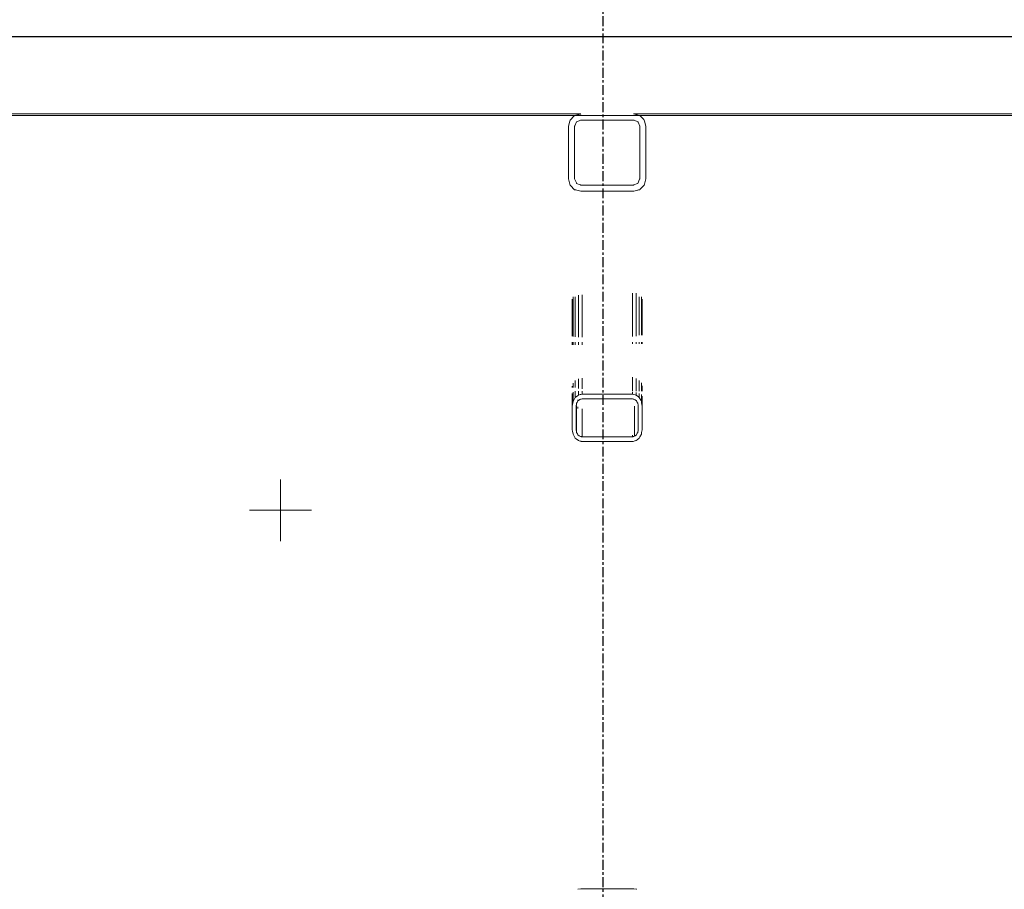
# Model space of a CAD drawing. Header units: millimetres. Extents: x 101535 to 192135, y -3968 to 17259.
# Tile 74 of 92: x 169380 to 170651, y 12899 to 14022. Entities that reach past the tile are written whole.
import ezdxf

# ---------------------------------------------------------------- set-up
doc = ezdxf.new("R2010")
doc.units = ezdxf.units.MM
for name, pattern in [('IMPORT-Kropki i Kreski _3_', [144, 72, -36, 0, -36]), ('IMPORT-Kropki i Kreski _4_', [1828.8, 914.4, -457.2, 0, -457.2]), ('IMPORT-Przerywana długa _2_', [200, 100, -100]), ('IMPORT-Przerywana podwójnie _2_', [218.722215, 105.83333, -42.333331, 28.222222, -42.333331]), ('Linia siatki', [22.225, 12.7, -3.175, 3.175, -3.175])]:
    doc.linetypes.add(name, pattern=pattern)
for name, color, linetype, lineweight in [('299-A Wymiary Opisy', 7, 'Continuous', 9), ('2_stropy_ISTN', 7, 'Continuous', 9), ('2_stropy_K_IR', 7, 'Continuous', 9), ('2_ściany wewnętrzne_ISTN', 7, 'Continuous', 9), ('2_ściany zewnętrzne_ISTN', 7, 'Continuous', 9), ('310-W Oświetlenie', 7, 'Continuous', 9), ('3_lądowisko_el 3D_K_IR', 7, 'Continuous', 9), ('3_oświetlenie_K_IR', 7, 'Continuous', 9), ('450-K Stropy', 7, 'Continuous', 9), ('4_osie_ISTN', 7, 'Continuous', 9), ('A-FLOR-LEVL', 7, 'Continuous', 30), ('A-GENM', 7, 'Continuous', 18), ('CONCRETE_SLAB_IFC', 7, 'Continuous', 9), ('P-PIPE-CNTR', 7, 'Continuous', 18), ('S-GRID', 7, 'Continuous', 30)]:
    doc.layers.add(name, color=color, linetype=linetype, lineweight=lineweight)
for name, color, linetype, lineweight, true_color in [('3_lądowisko_K_IR', 7, 'Continuous', 9, 0x999999), ('Rzut płyty lądowiska_dwg', 7, 'Continuous', 9, 0x767676), ('rzut płyty_dwg', 7, 'Continuous', 9, 0x767676)]:
    doc.layers.add(name, color=color, linetype=linetype, lineweight=lineweight, true_color=true_color)

# ---------------------------------------------------------------- blocks, each defined once
blk = doc.blocks.new('Bezpośredni kształt - IR 026-25_3D1_2025_09_11-304393-Przekrój 4')
at = {"layer": 'A-GENM', "lineweight": 9}
for p, q in [((102065.5, 13900), (103122.3, 13900)), ((103122.3, 13900), (102065.5, 13900)), ((103333.4, 13900), (103122.3, 13900)), ((103333.4, 13900), (103122.3, 13900)), ((103321.8, 13890.6), (103320, 13884)), ((103320, 13884), (103321.8, 13890.6)), ((103321.8, 13890.7), (103322.2, 13892)), ((103321.8, 13890.7), (103322.2, 13892)), ((103321.8, 13890.6), (103321.8, 13890.7)), ((103321.8, 13890.7), (103321.8, 13890.7)), ((103321.8, 13890.6), (103321.8, 13890.7)), ((103321.8, 13890.7), (103321.8, 13890.7)), ((103321.8, 13890.6), (103321.8, 13890.6)), ((103321.8, 13890.6), (103321.8, 13890.6)), ((103327.6, 13897.4), (103322.2, 13892)), ((103322.2, 13892), (103327.6, 13897.4)), ((103327.6, 13897.4), (103328, 13897.9)), ((103327.6, 13897.4), (103328, 13897.9)), ((103335, 13899.7), (103328, 13897.9)), ((103328, 13897.9), (103335, 13899.7)), ((103328.2, 13884.5), (103330.4, 13889.7)), ((103330.4, 13889.7), (103328.2, 13884.5)), ((103330.8, 13889.8), (103330.4, 13889.7)), ((103330.8, 13889.8), (103330.4, 13889.7)), ((103330.9, 13889.9), (103330.8, 13889.8)), ((103330.9, 13889.9), (103330.8, 13889.8)), ((103330.9, 13889.9), (103335.7, 13891.8)), ((103335.7, 13891.8), (103330.9, 13889.9)), ((103336, 13900), (103333.4, 13900)), ((103333.4, 13900), (103333.4, 13900)), ((103336, 13900), (103333.4, 13900)), ((103333.4, 13900), (103333.4, 13900)), ((103335.4, 13899.8), (103335, 13899.7)), ((103335, 13899.7), (103335.4, 13899.8)), ((103335.4, 13899.8), (103336, 13900)), ((103335.4, 13899.8), (103336, 13900)), ((103335.7, 13891.8), (103336, 13892)), ((103336, 13892), (103335.7, 13891.8)), ((103336, 13900), (103336, 13900)), ((103336, 13900), (103336, 13900)), ((103349.7, 13892), (103336, 13892)), ((103349.7, 13892), (103336, 13892)), ((103355.6, 13892), (103349.7, 13892)), ((103355.6, 13892), (103349.7, 13892)), ((103358.5, 13892), (103355.6, 13892)), ((103358.5, 13892), (103355.6, 13892)), ((103358.5, 13892), (103367.3, 13892)), ((103367.3, 13892), (103358.5, 13892)), ((103368.5, 13892), (103367.3, 13892)), ((103368.5, 13892), (103367.3, 13892)), ((103368.5, 13892), (103377.3, 13892)), ((103377.3, 13892), (103368.5, 13892)), ((103377.8, 13892), (103377.3, 13892)), ((103377.8, 13892), (103377.3, 13892)), ((103377.8, 13892), (103380.6, 13892)), ((103380.6, 13892), (103377.8, 13892)), ((103380.6, 13892), (103380.9, 13892)), ((103380.9, 13892), (103380.6, 13892)), ((103380.9, 13892), (103386.8, 13892)), ((103386.8, 13892), (103380.9, 13892)), ((103386.8, 13892), (103387.6, 13892)), ((103387.6, 13892), (103386.8, 13892)), ((103387.6, 13892), (103401.2, 13892)), ((103401.2, 13892), (103387.6, 13892)), ((103401.2, 13892), (103402, 13892)), ((103402, 13892), (103401.2, 13892)), ((103402.3, 13892), (103402, 13892)), ((103402.3, 13892), (103402, 13892)), ((103402.8, 13892), (103402.3, 13892)), ((103402.8, 13892), (103402.3, 13892)), ((103404, 13892), (103402.8, 13892)), ((103404, 13892), (103402.8, 13892)), ((103404.4, 13899.9), (103404, 13900)), ((103406.7, 13900), (103404, 13900)), ((103406.7, 13900), (103404, 13900)), ((103404, 13900), (103404.4, 13899.9)), ((103404.1, 13892), (103404, 13892)), ((103404.1, 13892), (103404, 13892)), ((103404.5, 13891.8), (103404.1, 13892)), ((103404.5, 13891.8), (103404.1, 13892)), ((103411.4, 13898), (103404.4, 13899.9)), ((103404.4, 13899.9), (103411.4, 13898)), ((103404.5, 13891.8), (103404.9, 13891.7)), ((103404.9, 13891.7), (103404.5, 13891.8)), ((103404.9, 13891.7), (103409.7, 13889.7)), ((103409.7, 13889.7), (103404.9, 13891.7)), ((103617.8, 13900), (103406.7, 13900)), ((103617.8, 13900), (103406.7, 13900)), ((103409.9, 13889.2), (103409.7, 13889.7)), ((103409.9, 13889.2), (103409.7, 13889.7)), ((103409.9, 13889.2), (103412, 13884)), ((103412, 13884), (103409.9, 13889.2)), ((103411.4, 13898), (103411.4, 13898)), ((103411.4, 13898), (103412, 13897.9)), ((103411.4, 13898), (103411.4, 13898)), ((103411.4, 13898), (103412, 13897.9)), ((103417.4, 13892.5), (103412, 13897.9)), ((103412, 13897.9), (103417.4, 13892.5)), ((103417.4, 13892.5), (103417.9, 13892)), ((103417.4, 13892.5), (103417.9, 13892)), ((103418.3, 13890.7), (103417.9, 13892)), ((103417.9, 13892), (103418.3, 13890.7)), ((103418.3, 13890.6), (103418.3, 13890.7)), ((103418.3, 13890.7), (103418.3, 13890.7)), ((103418.3, 13890.7), (103418.3, 13890.7)), ((103418.3, 13890.7), (103418.3, 13890.6)), ((103420, 13884), (103418.3, 13890.6)), ((103418.3, 13890.6), (103418.3, 13890.6)), ((103418.3, 13890.6), (103418.3, 13890.6)), ((103418.3, 13890.6), (103420, 13884)), ((103617.8, 13900), (104674.5, 13900)), ((104674.5, 13900), (103617.8, 13900)), ((103320, 13872.4), (103320, 13884)), ((103320, 13872.4), (103320, 13884)), ((103328.2, 13884.5), (103328, 13884)), ((103328.2, 13884.5), (103328, 13884)), ((103328, 13821.7), (103328, 13884)), ((103328, 13884), (103328, 13821.7)), ((103412, 13878.3), (103412, 13884)), ((103412, 13878.3), (103412, 13884)), ((103412, 13878.3), (103412, 13816)), ((103412, 13816), (103412, 13878.3)), ((103420, 13827.6), (103420, 13884)), ((103420, 13884), (103420, 13827.6)), ((103320, 13872.4), (103320, 13816)), ((103320, 13816), (103320, 13872.4)), ((103420, 13827.6), (103420, 13816)), ((103420, 13827.6), (103420, 13816)), ((103320, 13816), (103321.8, 13809.4)), ((103321.8, 13809.4), (103320, 13816)), ((103328, 13821.7), (103328, 13816)), ((103328, 13821.7), (103328, 13816)), ((103330.2, 13810.8), (103328, 13816)), ((103328, 13816), (103330.2, 13810.8)), ((103411.8, 13815.5), (103409.7, 13810.3)), ((103409.7, 13810.3), (103411.8, 13815.5)), ((103411.8, 13815.5), (103412, 13816)), ((103411.8, 13815.5), (103412, 13816)), ((103418.3, 13809.4), (103420, 13816)), ((103420, 13816), (103418.3, 13809.4)), ((103321.8, 13809.4), (103322.2, 13808)), ((103322.2, 13808), (103321.8, 13809.4)), ((103322.7, 13807.5), (103322.2, 13808)), ((103322.7, 13807.5), (103322.2, 13808)), ((103322.7, 13807.5), (103328, 13802.1)), ((103328, 13802.1), (103322.7, 13807.5)), ((103329.3, 13801.8), (103328, 13802.1)), ((103329.3, 13801.8), (103328, 13802.1)), ((103329.3, 13801.8), (103329.3, 13801.8)), ((103329.3, 13801.8), (103329.4, 13801.8)), ((103329.4, 13801.8), (103329.3, 13801.8)), ((103329.3, 13801.8), (103329.3, 13801.8)), ((103329.4, 13801.8), (103329.4, 13801.8)), ((103329.4, 13801.8), (103329.4, 13801.8)), ((103329.4, 13801.8), (103329.4, 13801.8)), ((103329.4, 13801.8), (103329.4, 13801.8)), ((103329.4, 13801.8), (103329.4, 13801.8)), ((103329.4, 13801.8), (103329.4, 13801.8)), ((103329.4, 13801.8), (103329.4, 13801.8)), ((103329.4, 13801.8), (103330.7, 13801.4)), ((103330.7, 13801.4), (103329.4, 13801.8)), ((103329.4, 13801.8), (103329.4, 13801.8)), ((103329.4, 13801.8), (103329.4, 13801.8)), ((103329.4, 13801.8), (103329.4, 13801.8)), ((103329.4, 13801.8), (103329.4, 13801.8)), ((103329.4, 13801.8), (103329.4, 13801.8)), ((103329.4, 13801.8), (103329.4, 13801.8)), ((103329.4, 13801.8), (103329.4, 13801.8)), ((103330.2, 13810.8), (103330.4, 13810.3)), ((103330.2, 13810.8), (103330.4, 13810.3)), ((103335.2, 13808.3), (103330.4, 13810.3)), ((103330.4, 13810.3), (103335.2, 13808.3)), ((103330.7, 13801.4), (103330.7, 13801.4)), ((103330.7, 13801.4), (103330.9, 13801.4)), ((103330.9, 13801.4), (103330.7, 13801.4)), ((103330.7, 13801.4), (103330.7, 13801.4)), ((103330.9, 13801.4), (103335.8, 13800.1)), ((103330.9, 13801.4), (103330.9, 13801.4)), ((103335.8, 13800.1), (103330.9, 13801.4)), ((103330.9, 13801.4), (103330.9, 13801.4)), ((103335.6, 13808.2), (103335.2, 13808.3)), ((103335.2, 13808.3), (103335.6, 13808.2)), ((103335.6, 13808.2), (103336, 13808)), ((103335.6, 13808.2), (103336, 13808)), ((103335.8, 13800.1), (103336, 13800)), ((103336, 13800), (103335.8, 13800.1)), ((103336, 13808), (103336, 13808)), ((103349.7, 13808), (103336, 13808)), ((103336, 13808), (103336, 13808)), ((103336, 13808), (103349.7, 13808)), ((103356.1, 13800), (103336, 13800)), ((103356.1, 13800), (103336, 13800)), ((103355.6, 13808), (103349.7, 13808)), ((103349.7, 13808), (103355.6, 13808)), ((103358.5, 13808), (103355.6, 13808)), ((103355.6, 13808), (103358.5, 13808)), ((103356.1, 13800), (103357.1, 13800)), ((103357.1, 13800), (103356.1, 13800)), ((103357.1, 13800), (103403, 13800)), ((103403, 13800), (103357.1, 13800)), ((103367.3, 13808), (103358.5, 13808)), ((103358.5, 13808), (103367.3, 13808)), ((103376, 13808), (103367.3, 13808)), ((103367.3, 13808), (103376, 13808)), ((103378.9, 13808), (103376, 13808)), ((103376, 13808), (103378.9, 13808)), ((103384.8, 13808), (103378.9, 13808)), ((103378.9, 13808), (103384.8, 13808)), ((103398.4, 13808), (103384.8, 13808)), ((103384.8, 13808), (103398.4, 13808)), ((103398.4, 13808), (103399.6, 13808)), ((103398.4, 13808), (103399.6, 13808)), ((103400.2, 13808), (103399.6, 13808)), ((103399.6, 13808), (103400.2, 13808)), ((103400.4, 13808), (103400.2, 13808)), ((103400.2, 13808), (103400.4, 13808)), ((103401.2, 13808), (103400.4, 13808)), ((103400.4, 13808), (103401.2, 13808)), ((103402, 13808), (103401.2, 13808)), ((103401.2, 13808), (103402, 13808)), ((103402.3, 13808), (103402, 13808)), ((103402, 13808), (103402.3, 13808)), ((103402.8, 13808), (103402.3, 13808)), ((103402.3, 13808), (103402.8, 13808)), ((103402.8, 13808), (103404, 13808)), ((103402.8, 13808), (103404, 13808)), ((103403, 13800), (103404, 13800)), ((103404, 13800), (103403, 13800)), ((103404.4, 13808.2), (103404, 13808)), ((103404, 13808), (103404.4, 13808.2)), ((103404.3, 13800.1), (103404, 13800)), ((103404.3, 13800.1), (103404, 13800)), ((103404.3, 13800.1), (103409.2, 13801.4)), ((103409.2, 13801.4), (103404.3, 13800.1)), ((103409.2, 13810.1), (103404.4, 13808.2)), ((103404.4, 13808.2), (103409.2, 13810.1)), ((103409.2, 13810.1), (103409.3, 13810.2)), ((103409.2, 13810.1), (103409.3, 13810.2)), ((103409.2, 13801.4), (103409.2, 13801.4)), ((103409.2, 13801.4), (103409.4, 13801.4)), ((103409.4, 13801.4), (103409.2, 13801.4)), ((103409.2, 13801.4), (103409.2, 13801.4)), ((103409.3, 13810.2), (103409.7, 13810.3)), ((103409.3, 13810.2), (103409.7, 13810.3)), ((103409.4, 13801.4), (103410.6, 13801.8)), ((103410.6, 13801.8), (103409.4, 13801.4)), ((103409.4, 13801.4), (103409.4, 13801.4)), ((103409.4, 13801.4), (103409.4, 13801.4)), ((103410.6, 13801.8), (103410.7, 13801.8)), ((103410.7, 13801.8), (103410.6, 13801.8)), ((103410.7, 13801.8), (103410.7, 13801.8)), ((103410.7, 13801.8), (103410.7, 13801.8)), ((103410.7, 13801.8), (103410.7, 13801.8)), ((103410.7, 13801.8), (103410.7, 13801.8)), ((103410.7, 13801.8), (103410.7, 13801.8)), ((103410.7, 13801.8), (103410.7, 13801.8)), ((103410.7, 13801.8), (103410.8, 13801.8)), ((103410.8, 13801.8), (103410.7, 13801.8)), ((103410.7, 13801.8), (103410.7, 13801.8)), ((103410.7, 13801.8), (103410.7, 13801.8)), ((103410.7, 13801.8), (103410.7, 13801.8)), ((103410.7, 13801.8), (103410.7, 13801.8)), ((103410.7, 13801.8), (103410.7, 13801.8)), ((103410.7, 13801.8), (103410.7, 13801.8)), ((103410.8, 13801.8), (103412, 13802.1)), ((103412, 13802.1), (103410.8, 13801.8)), ((103410.8, 13801.8), (103410.8, 13801.8)), ((103410.8, 13801.8), (103410.8, 13801.8)), ((103412.5, 13802.6), (103412, 13802.1)), ((103412.5, 13802.6), (103412, 13802.1)), ((103412.5, 13802.6), (103417.9, 13808)), ((103417.9, 13808), (103412.5, 13802.6)), ((103418.3, 13809.3), (103417.9, 13808)), ((103418.3, 13809.3), (103417.9, 13808)), ((103418.3, 13809.4), (103418.3, 13809.4)), ((103418.3, 13809.4), (103418.3, 13809.3)), ((103418.3, 13809.4), (103418.3, 13809.4)), ((103418.3, 13809.4), (103418.3, 13809.3)), ((103418.3, 13809.3), (103418.3, 13809.3)), ((103418.3, 13809.3), (103418.3, 13809.3)), ((103325, 13660.9), (103325, 13613)), ((103325, 13660.9), (103325, 13613)), ((103326, 13664), (103326, 13662.1)), ((103326, 13662.1), (103326, 13664)), ((103326, 13661.7), (103326, 13612.5)), ((103326, 13612.5), (103326, 13661.7)), ((103328.7, 13664), (103328.7, 13662.1)), ((103328.7, 13662.1), (103328.7, 13664)), ((103328.7, 13661.8), (103328.7, 13612.1)), ((103328.7, 13612.1), (103328.7, 13661.8)), ((103332.8, 13666), (103332.8, 13662.2)), ((103332.8, 13662.2), (103332.8, 13666)), ((103332.8, 13661.9), (103332.8, 13611.8)), ((103332.8, 13611.8), (103332.8, 13661.9)), ((103337.5, 13666.5), (103337.5, 13662.3)), ((103337.5, 13662.3), (103337.5, 13666.5)), ((103337.5, 13662.1), (103337.5, 13611.8)), ((103337.5, 13611.8), (103337.5, 13662.1)), ((103402.5, 13612.7), (103402.5, 13668.5)), ((103402.5, 13668.5), (103402.5, 13612.7)), ((103407.3, 13668.5), (103407.3, 13612.9)), ((103407.3, 13612.9), (103407.3, 13668.5)), ((103411.4, 13664), (103411.4, 13614.3)), ((103411.4, 13614.3), (103411.4, 13664)), ((103414.1, 13664), (103414.1, 13614.3)), ((103414.1, 13664), (103414.1, 13614.3)), ((103415, 13661), (103415, 13614.3)), ((103415, 13614.3), (103415, 13661)), ((103325, 13605.2), (103325, 13601.9)), ((103325, 13605.2), (103325, 13601.9)), ((103326, 13605.2), (103326, 13601.9)), ((103326, 13601.9), (103326, 13605.2)), ((103328.7, 13605.3), (103328.7, 13601.9)), ((103328.7, 13601.9), (103328.7, 13605.3)), ((103332.8, 13605.3), (103332.8, 13602)), ((103332.8, 13602), (103332.8, 13605.3)), ((103337.5, 13605.3), (103337.5, 13602.1)), ((103337.5, 13602.1), (103337.5, 13605.3)), ((103402.5, 13603), (103402.5, 13605.3)), ((103402.5, 13605.3), (103402.5, 13603)), ((103407.3, 13605.3), (103407.3, 13603)), ((103407.3, 13603), (103407.3, 13605.3)), ((103411.4, 13605.3), (103411.4, 13603.1)), ((103411.4, 13603.1), (103411.4, 13605.3)), ((103414.1, 13605.3), (103414.1, 13603.1)), ((103414.1, 13605.3), (103414.1, 13603.1)), ((103415, 13605.3), (103415, 13603.1)), ((103415, 13603.1), (103415, 13605.3)), ((103332.8, 13558.2), (103332.8, 13545.5)), ((103332.8, 13545.5), (103332.8, 13558.2)), ((103337.5, 13559), (103337.5, 13545.2)), ((103337.5, 13545.2), (103337.5, 13559)), ((103402.5, 13542.2), (103402.5, 13560.2)), ((103402.5, 13560.2), (103402.5, 13542.2)), ((103407.3, 13558.5), (103407.3, 13542.2)), ((103407.3, 13542.2), (103407.3, 13558.5)), ((103325, 13548.6), (103325, 13546.7)), ((103325, 13548.6), (103325, 13546.7)), ((103326, 13552.6), (103326, 13546.7)), ((103326, 13546.7), (103326, 13552.6)), ((103328.7, 13555.7), (103328.7, 13546.7)), ((103328.7, 13546.7), (103328.7, 13555.7)), ((103411.4, 13555.7), (103411.4, 13542.2)), ((103411.4, 13542.2), (103411.4, 13555.7)), ((103414.1, 13553), (103414.1, 13542.2)), ((103414.1, 13553), (103414.1, 13542.2)), ((103415, 13549), (103415, 13542.2)), ((103415, 13542.2), (103415, 13549)), ((103325, 13539), (103325, 13524.1)), ((103325, 13539), (103325, 13524.1)), ((103326, 13540.7), (103326, 13528.8)), ((103326, 13528.8), (103326, 13540.7)), ((103327.9, 13532.3), (103328.7, 13533.8)), ((103327.9, 13532.3), (103328.7, 13533.8)), ((103328.7, 13542.2), (103328.7, 13533.8)), ((103328.7, 13533.8), (103328.7, 13542.2)), ((103331.6, 13536.1), (103328.7, 13533.8)), ((103328.7, 13533.8), (103331.6, 13536.1)), ((103331.6, 13536.1), (103332.8, 13537.1)), ((103331.6, 13536.1), (103332.8, 13537.1)), ((103332.8, 13542.2), (103332.8, 13537.6)), ((103332.8, 13537.6), (103332.8, 13542.2)), ((103335.1, 13537.6), (103332.8, 13537.1)), ((103332.8, 13537.1), (103335.1, 13537.6)), ((103336.1, 13537.9), (103335.1, 13537.6)), ((103335.1, 13537.6), (103336.1, 13537.9)), ((103336.1, 13537.9), (103337.5, 13538.2)), ((103336.1, 13537.9), (103337.5, 13538.2)), ((103337.5, 13542.2), (103337.5, 13538.2)), ((103337.5, 13538.2), (103337.5, 13542.2)), ((103383.4, 13538.2), (103337.5, 13538.2)), ((103337.5, 13538.2), (103383.4, 13538.2)), ((103383.4, 13538.2), (103402.5, 13538.2)), ((103383.4, 13538.2), (103402.5, 13538.2)), ((103402.5, 13538.2), (103402.5, 13540.9)), ((103402.5, 13540.9), (103402.5, 13538.2)), ((103403.6, 13538), (103402.5, 13538.2)), ((103402.5, 13538.2), (103403.6, 13538)), ((103405.9, 13537.4), (103403.6, 13538)), ((103403.6, 13538), (103405.9, 13537.4)), ((103405.9, 13537.4), (103407.3, 13537.1)), ((103405.9, 13537.4), (103407.3, 13537.1)), ((103407.3, 13540.3), (103407.3, 13537.6)), ((103407.3, 13537.6), (103407.3, 13540.3)), ((103410.2, 13534.7), (103407.3, 13537.1)), ((103407.3, 13537.1), (103410.2, 13534.7)), ((103410.2, 13534.7), (103411.4, 13533.8)), ((103410.2, 13534.7), (103411.4, 13533.8)), ((103411.4, 13539.2), (103411.4, 13533.8)), ((103411.4, 13533.8), (103411.4, 13539.2)), ((103413.3, 13530.3), (103411.4, 13533.8)), ((103411.4, 13533.8), (103413.3, 13530.3)), ((103414.1, 13537.6), (103414.1, 13528.8)), ((103414.1, 13537.6), (103414.1, 13528.8)), ((103415, 13535.8), (103415, 13524.1)), ((103415, 13524.1), (103415, 13535.8)), ((103325.7, 13527), (103325, 13522.9)), ((103325, 13522.9), (103325.7, 13527)), ((103325, 13513.2), (103325, 13522.9)), ((103325, 13513.2), (103325, 13522.9)), ((103325.7, 13527), (103325.9, 13527.9)), ((103325.7, 13527), (103325.9, 13527.9)), ((103325.9, 13527.9), (103326, 13528.8)), ((103325.9, 13527.9), (103326, 13528.8)), ((103327.9, 13532.3), (103326, 13528.8)), ((103326, 13528.8), (103327.9, 13532.3)), ((103330, 13522.9), (103330, 13524.1)), ((103330, 13524.1), (103330, 13522.9)), ((103330.2, 13523.9), (103330, 13522.9)), ((103330.2, 13523.9), (103330, 13522.9)), ((103330, 13502.5), (103330, 13522.9)), ((103330, 13522.9), (103330, 13502.5)), ((103330.2, 13524), (103330.6, 13526.5)), ((103330.6, 13526.5), (103330.2, 13524)), ((103330.2, 13523.9), (103330.2, 13524)), ((103330.2, 13524), (103330.2, 13523.9)), ((103331.1, 13527.4), (103330.6, 13526.5)), ((103331.1, 13527.4), (103330.6, 13526.5)), ((103330.6, 13488.9), (103330.6, 13522.7)), ((103330.6, 13522.7), (103330.6, 13488.9)), ((103331.1, 13527.4), (103332.2, 13529.4)), ((103332.2, 13529.4), (103331.1, 13527.4)), ((103332.2, 13530.7), (103332.2, 13529.4)), ((103332.2, 13529.4), (103332.2, 13530.7)), ((103333, 13530), (103332.2, 13529.4)), ((103333, 13530), (103332.2, 13529.4)), ((103332.2, 13519.6), (103332.2, 13521.8)), ((103332.2, 13521.8), (103332.2, 13519.6)), ((103333, 13530), (103334.7, 13531.4)), ((103334.7, 13531.4), (103333, 13530)), ((103335.5, 13531.6), (103334.7, 13531.4)), ((103335.5, 13531.6), (103334.7, 13531.4)), ((103335.5, 13531.6), (103336.5, 13531.9)), ((103336.5, 13531.9), (103335.5, 13531.6)), ((103336.5, 13531.9), (103337.5, 13532.1)), ((103337.5, 13532.1), (103336.5, 13531.9)), ((103357, 13532.1), (103337.5, 13532.1)), ((103357, 13532.1), (103337.5, 13532.1)), ((103357, 13532.1), (103402.5, 13532.1)), ((103402.5, 13532.1), (103357, 13532.1)), ((103403.4, 13531.9), (103402.5, 13532.1)), ((103403.4, 13531.9), (103402.5, 13532.1)), ((103403.4, 13531.9), (103404.5, 13531.7)), ((103404.5, 13531.7), (103403.4, 13531.9)), ((103404.5, 13531.7), (103405.4, 13531.4)), ((103405.4, 13531.4), (103404.5, 13531.7)), ((103406.1, 13530.8), (103405.4, 13531.4)), ((103406.1, 13530.8), (103405.4, 13531.4)), ((103405.4, 13522.7), (103405.4, 13483.9)), ((103405.4, 13483.9), (103405.4, 13522.7)), ((103406.1, 13530.8), (103407.8, 13529.4)), ((103407.8, 13529.4), (103406.1, 13530.8)), ((103408.3, 13528.5), (103407.8, 13529.4)), ((103408.3, 13528.5), (103407.8, 13529.4)), ((103408.3, 13528.5), (103409.5, 13526.5)), ((103409.5, 13526.5), (103408.3, 13528.5)), ((103409.9, 13524), (103409.5, 13526.5)), ((103409.9, 13524), (103409.5, 13526.5)), ((103409.9, 13523.9), (103409.9, 13524)), ((103409.9, 13523.9), (103409.9, 13524)), ((103410, 13522.9), (103409.9, 13523.9)), ((103410, 13522.9), (103409.9, 13523.9)), ((103410, 13524.1), (103410, 13522.9)), ((103410, 13522.9), (103410, 13524.1)), ((103410, 13513.2), (103410, 13522.9)), ((103410, 13513.2), (103410, 13522.9)), ((103413.3, 13530.3), (103414.1, 13528.8)), ((103413.3, 13530.3), (103414.1, 13528.8)), ((103414.2, 13527.9), (103414.1, 13528.8)), ((103414.1, 13528.8), (103414.2, 13527.9)), ((103414.4, 13527), (103414.2, 13527.9)), ((103414.2, 13527.9), (103414.4, 13527)), ((103415, 13522.9), (103414.4, 13527)), ((103414.4, 13527), (103415, 13522.9)), ((103415, 13502.5), (103415, 13522.9)), ((103415, 13522.9), (103415, 13502.5)), ((103325, 13513.2), (103325, 13492.4)), ((103325, 13492.4), (103325, 13513.2)), ((103337.5, 13519.1), (103337.5, 13483.2)), ((103337.5, 13483.2), (103337.5, 13519.1)), ((103410, 13513.2), (103410, 13492.4)), ((103410, 13492.4), (103410, 13513.2)), ((103330, 13502.5), (103330, 13492.4)), ((103330, 13502.5), (103330, 13492.4)), ((103415, 13502.5), (103415, 13492.4)), ((103415, 13502.5), (103415, 13492.4)), ((103325.4, 13490.4), (103325, 13492.4)), ((103325.4, 13490.4), (103325, 13492.4)), ((103325.4, 13490.4), (103326, 13486.5)), ((103326, 13486.5), (103325.4, 13490.4)), ((103326.9, 13484.8), (103326, 13486.5)), ((103326.9, 13484.8), (103326, 13486.5)), ((103326.9, 13484.8), (103328.7, 13481.6)), ((103328.7, 13481.6), (103326.9, 13484.8)), ((103330.1, 13480.4), (103328.7, 13481.6)), ((103330.1, 13480.4), (103328.7, 13481.6)), ((103330.4, 13490.1), (103330, 13492.4)), ((103330, 13492.4), (103330.4, 13490.1)), ((103330.4, 13490.1), (103330.6, 13488.9)), ((103330.4, 13490.1), (103330.6, 13488.9)), ((103331.7, 13486.9), (103330.6, 13488.9)), ((103330.6, 13488.9), (103331.7, 13486.9)), ((103331.7, 13486.9), (103332.2, 13485.9)), ((103331.7, 13486.9), (103332.2, 13485.9)), ((103333.8, 13484.6), (103332.2, 13485.9)), ((103332.2, 13485.9), (103333.8, 13484.6)), ((103333.8, 13484.6), (103334.7, 13483.9)), ((103333.8, 13484.6), (103334.7, 13483.9)), ((103335.6, 13483.7), (103334.7, 13483.9)), ((103334.7, 13483.9), (103335.6, 13483.7)), ((103336.5, 13483.5), (103335.6, 13483.7)), ((103335.6, 13483.7), (103336.5, 13483.5)), ((103336.5, 13483.5), (103337, 13483.3)), ((103336.5, 13483.5), (103337, 13483.3)), ((103337, 13483.3), (103337.5, 13483.2)), ((103337, 13483.3), (103337.5, 13483.2)), ((103379.7, 13483.2), (103337.5, 13483.2)), ((103337.5, 13483.2), (103379.7, 13483.2)), ((103379.7, 13483.2), (103402.5, 13483.2)), ((103379.7, 13483.2), (103402.5, 13483.2)), ((103402.5, 13485.4), (103402.5, 13483.2)), ((103402.5, 13485.4), (103402.5, 13483.2)), ((103403.1, 13483.3), (103402.5, 13483.2)), ((103402.5, 13483.2), (103403.1, 13483.3)), ((103403.6, 13483.5), (103403.1, 13483.3)), ((103403.1, 13483.3), (103403.6, 13483.5)), ((103404.5, 13483.7), (103403.6, 13483.5)), ((103403.6, 13483.5), (103404.5, 13483.7)), ((103405.4, 13483.9), (103404.5, 13483.7)), ((103404.5, 13483.7), (103405.4, 13483.9)), ((103405.4, 13483.9), (103406.3, 13484.6)), ((103405.4, 13483.9), (103406.3, 13484.6)), ((103406.3, 13484.6), (103407.8, 13485.9)), ((103406.3, 13484.6), (103407.8, 13485.9)), ((103408.9, 13487.8), (103407.8, 13485.9)), ((103407.8, 13485.9), (103408.9, 13487.8)), ((103408.8, 13479.4), (103411.4, 13481.6)), ((103411.4, 13481.6), (103408.8, 13479.4)), ((103408.9, 13487.8), (103409.5, 13488.9)), ((103408.9, 13487.8), (103409.5, 13488.9)), ((103409.8, 13491.2), (103409.5, 13488.9)), ((103409.5, 13488.9), (103409.8, 13491.2)), ((103409.5, 13490.2), (103409.5, 13488.9)), ((103409.5, 13488.9), (103409.5, 13490.2)), ((103409.8, 13491.2), (103410, 13492.4)), ((103409.8, 13491.2), (103410, 13492.4)), ((103412.3, 13483.3), (103411.4, 13481.6)), ((103412.3, 13483.3), (103411.4, 13481.6)), ((103412.3, 13483.3), (103414.1, 13486.5)), ((103414.1, 13486.5), (103412.3, 13483.3)), ((103414.4, 13488.6), (103414.1, 13486.5)), ((103414.4, 13488.6), (103414.1, 13486.5)), ((103414.4, 13488.6), (103415, 13492.4)), ((103415, 13492.4), (103414.4, 13488.6)), ((103330.1, 13480.4), (103332.8, 13478.3)), ((103332.8, 13478.3), (103330.1, 13480.4)), ((103333.9, 13478), (103332.8, 13478.3)), ((103333.9, 13478), (103332.8, 13478.3)), ((103333.9, 13478), (103336, 13477.5)), ((103336, 13477.5), (103333.9, 13478)), ((103336, 13477.5), (103336.6, 13477.3)), ((103336.6, 13477.3), (103336, 13477.5)), ((103336.6, 13477.3), (103337.5, 13477.1)), ((103337.5, 13477.1), (103336.6, 13477.3)), ((103360.9, 13477.1), (103337.5, 13477.1)), ((103360.9, 13477.1), (103337.5, 13477.1)), ((103360.9, 13477.1), (103402.5, 13477.1)), ((103402.5, 13477.1), (103360.9, 13477.1)), ((103402.5, 13477.1), (103403.5, 13477.3)), ((103403.5, 13477.3), (103402.5, 13477.1)), ((103403.5, 13477.3), (103405.6, 13477.8)), ((103405.6, 13477.8), (103403.5, 13477.3)), ((103405.6, 13477.8), (103406.1, 13478)), ((103406.1, 13478), (103405.6, 13477.8)), ((103407.3, 13478.3), (103406.1, 13478)), ((103407.3, 13478.3), (103406.1, 13478)), ((103408.8, 13479.4), (103407.3, 13478.3)), ((103408.8, 13479.4), (103407.3, 13478.3)), ((103332.1, 12899.2), (103332, 12899.2)), ((103332, 12899.2), (103332, 12899.2)), ((103332, 12899.2), (103332, 12899.2)), ((103332, 12899.2), (103332.1, 12899.2)), ((103332.2, 12899.2), (103332.1, 12899.2)), ((103332.1, 12899.2), (103332.1, 12899.2)), ((103332.1, 12899.2), (103332.1, 12899.2)), ((103332.1, 12899.2), (103332.1, 12899.2)), ((103332.1, 12899.2), (103332.1, 12899.2)), ((103332.1, 12899.2), (103332.1, 12899.2)), ((103332.1, 12899.2), (103332.1, 12899.2)), ((103332.1, 12899.2), (103332.2, 12899.2)), ((103335.8, 12899.9), (103332.2, 12899.2)), ((103332.2, 12899.2), (103335.8, 12899.9)), ((103332.2, 12899.2), (103332.2, 12899.2)), ((103332.2, 12899.2), (103332.2, 12899.2)), ((103336, 12900), (103335.8, 12899.9)), ((103335.8, 12899.9), (103336, 12900)), ((103336.6, 12900), (103336, 12900)), ((103336, 12900), (103336.6, 12900)), ((103360.7, 12900), (103336.6, 12900)), ((103336.6, 12900), (103360.7, 12900)), ((103361.2, 12900), (103360.7, 12900)), ((103360.7, 12900), (103361.2, 12900)), ((103370.5, 12900), (103361.2, 12900)), ((103361.2, 12900), (103370.5, 12900)), ((103374.5, 12900), (103370.5, 12900)), ((103370.5, 12900), (103374.5, 12900)), ((103376.5, 12900), (103374.5, 12900)), ((103374.5, 12900), (103376.5, 12900)), ((103382.5, 12900), (103376.5, 12900)), ((103376.5, 12900), (103382.5, 12900)), ((103388.6, 12900), (103382.5, 12900)), ((103382.5, 12900), (103388.6, 12900)), ((103390.5, 12900), (103388.6, 12900)), ((103388.6, 12900), (103390.5, 12900)), ((103394.6, 12900), (103390.5, 12900)), ((103390.5, 12900), (103394.6, 12900)), ((103404, 12900), (103394.6, 12900)), ((103394.6, 12900), (103404, 12900)), ((103404.3, 12899.9), (103404, 12900)), ((103404, 12900), (103404.3, 12899.9)), ((103407.9, 12899.2), (103404.3, 12899.9)), ((103404.3, 12899.9), (103407.9, 12899.2)), ((103407.9, 12899.2), (103408, 12899.2)), ((103407.9, 12899.2), (103408, 12899.2)), ((103408, 12899.2), (103408, 12899.2)), ((103408, 12899.2), (103408, 12899.2)), ((103408, 12899.2), (103408, 12899.2)), ((103408, 12899.2), (103408.1, 12899.2)), ((103408, 12899.2), (103408, 12899.2)), ((103408, 12899.2), (103408, 12899.2)), ((103408, 12899.2), (103408, 12899.2)), ((103408, 12899.2), (103408.1, 12899.2)), ((103408.1, 12899.2), (103408.1, 12899.2)), ((103408.1, 12899.2), (103408.1, 12899.2))]:
    blk.add_line(p, q, dxfattribs=at)
blk = doc.blocks.new('Bezpośredni kształt - CONCRETE_SLAB-304394-Przekrój 4')
blk.add_blockref('Bezpośredni kształt - IR 026-25_3D1_2025_09_11-304393-Przekrój 4', (0, 0))
blk = doc.blocks.new('Bezpośredni kształt - CONCRETE_SLAB-305723-Przekrój 4')
at = {"layer": 'A-GENM', "lineweight": 9}
blk.add_line((95852, 13898), (118245, 13898), dxfattribs=at)
blk = doc.blocks.new('IR 026-25_3D1_2025_09_11_ifc-3-Przekrój 4')
at = {"layer": 'A-GENM', "lineweight": 9}
for name in ['Bezpośredni kształt - CONCRETE_SLAB-304394-Przekrój 4', 'Bezpośredni kształt - CONCRETE_SLAB-305723-Przekrój 4']:
    blk.add_blockref(name, (0, 0), dxfattribs=at)
blk = doc.blocks.new('Rzut płyty lądowiska_dwg-2158643-Przekrój 4')
at = {"layer": '299-A Wymiary Opisy', "color": 1, "true_color": 0xff0000}
for p, q in [((91513.4, 14000), (120896, 14000)), ((92069.4, 14000), (120052.3, 14000)), ((94094.4, 14000), (118135.6, 14000))]:
    blk.add_line(p, q, dxfattribs=at)
at = {"layer": '2_stropy_ISTN', "flags": 128}
for points in [[(102946.8, 14000), (101439.6, 14000), (102177.7, 14000)], [(108149.1, 14000), (108134.6, 14000), (109641.8, 14000), (107047.9, 14000), (105540.7, 14000), (102946.8, 14000)]]:
    blk.add_lwpolyline(points, dxfattribs=at)
at = {"layer": '310-W Oświetlenie', "linetype": 'IMPORT-Przerywana podwójnie _2_'}
blk.add_line((115515, 14000), (96674.6, 14000), dxfattribs=at)
at = {"layer": '310-W Oświetlenie', "color": 98, "true_color": 0x004c00}
for p, q in [((103648.2, 14000), (103365.4, 14000)), ((103614.3, 14000), (103399.3, 14000)), ((103533.3, 14000), (103480.4, 14000)), ((103529.8, 14000), (103486.1, 14000)), ((103529.8, 14000), (103486.1, 14000))]:
    blk.add_line(p, q, dxfattribs=at)
at = {"layer": '3_lądowisko_el 3D_K_IR', "color": 251, "linetype": 'IMPORT-Przerywana długa _2_', "true_color": 0x666666}
blk.add_line((121311.1, 14000), (91512.2, 14000), dxfattribs=at)
at = {"layer": '3_lądowisko_K_IR', "color": 251, "linetype": 'IMPORT-Kropki i Kreski _3_', "true_color": 0x666666}
blk.add_line((121094.8, 14000), (91511.8, 14000), dxfattribs=at)
at = {"layer": '3_lądowisko_K_IR', "color": 7}
blk.add_line((102830.1, 14000), (102656.9, 14000), dxfattribs=at)
at = {"layer": '450-K Stropy', "flags": 128}
for points in [[(120242.1, 14000), (116452.1, 14000), (109858.7, 14000), (102316.8, 14000), (95740.6, 14000), (91947, 14000)], [(118294.7, 14000), (115032.4, 14000), (109366.2, 14000), (102823.4, 14000), (97157.2, 14000), (93885.8, 14000)], [(93885.8, 14000), (97157.2, 14000), (102823.4, 14000), (109366.2, 14000), (115032.4, 14000), (118294.7, 14000)], [(95885.8, 14000), (98621.3, 14000), (103359.3, 14000), (108830.3, 14000), (113568.3, 14000), (115957.7, 14000), (116096.3, 14000), (118294.7, 14000)]]:
    blk.add_lwpolyline(points, dxfattribs=at)
at = {"layer": 'CONCRETE_SLAB_IFC'}
for p, q in [((102670.8, 14000), (101690.8, 14000)), ((103035.8, 14000), (102440.5, 14000)), ((102827.3, 14000), (102823.3, 14000)), ((102871.1, 14000), (102872.2, 14000)), ((102880.2, 14000), (102879.1, 14000)), ((102904.1, 14000), (102905.2, 14000)), ((106035.8, 14000), (103085.8, 14000)), ((103085.8, 14000), (106035.8, 14000)), ((104954, 14000), (103454.4, 14000)), ((103526.2, 14000), (103454.4, 14000)), ((103526.2, 14000), (104983, 14000)), ((103804.9, 14000), (103806.9, 14000)), ((103804.9, 14000), (103806.9, 14000)), ((103804.9, 14000), (103806.9, 14000)), ((103804.9, 14000), (103806.9, 14000)), ((103804.9, 14000), (103806.9, 14000)), ((103804.9, 14000), (103806.9, 14000)), ((103804.9, 14000), (103806.9, 14000)), ((103804.9, 14000), (103806.9, 14000)), ((103806.9, 14000), (103804.9, 14000)), ((103804.9, 14000), (103806.9, 14000)), ((103804.9, 14000), (103806.9, 14000)), ((103804.9, 14000), (103806.9, 14000))]:
    blk.add_line(p, q, dxfattribs=at)
at = {"layer": 'CONCRETE_SLAB_IFC', "flags": 128}
for points in [[(91885.8, 14000), (92273.2, 14000), (92298.2, 14000), (93773.1, 14000), (93798.1, 14000), (95273, 14000), (95298, 14000), (95683.8, 14000), (96431.3, 14000), (96474.6, 14000), (99029.4, 14000), (99072.7, 14000), (101627.5, 14000), (101670.8, 14000), (102262.9, 14000), (103035.8, 14000), (103085.8, 14000), (106035.8, 14000)], [(95885.8, 14000), (98621.3, 14000), (103359.3, 14000)], [(97148.1, 14000), (102798.8, 14000), (109322.8, 14000), (114973.5, 14000), (118235.8, 14000)], [(102627.5, 14000), (101647.5, 14000), (99092.7, 14000), (99072.7, 14000)], [(104806.9, 14000), (103806.9, 14000), (103804.9, 14000), (102802.4, 14000), (102800.4, 14000), (102798.1, 14000), (101929.9, 14000), (101928.8, 14000), (101495.8, 14000), (102471.1, 14000), (102469.4, 14000), (101494, 14000)], [(101670.8, 14000), (101690.8, 14000), (102273.7, 14000), (103035.8, 14000)], [(101928.8, 14000), (102905.2, 14000), (101929.9, 14000)], [(102798.1, 14000), (103322.3, 14000), (102802.4, 14000)], [(102812.6, 14000), (102814.9, 14000), (102816.9, 14000)], [(103304.6, 14000), (103305.2, 14000), (103305.7, 14000)], [(103309.5, 14000), (103308.9, 14000), (103310, 14000)], [(103359.3, 14000), (108830.3, 14000), (113568.3, 14000), (116096.3, 14000), (118269.8, 14000)]]:
    blk.add_lwpolyline(points, dxfattribs=at)
blk.add_lwpolyline([(103322.9, 14000), (103323.3, 14000)], close=True, dxfattribs=at)
blk = doc.blocks.new('rzut płyty_dwg-2316949-Przekrój 4')
at = {"layer": '2_stropy_K_IR', "flags": 128}
for points in [[(120240, 14000), (116441.9, 14000), (109862.9, 14000), (102267.1, 14000), (95688, 14000), (92241, 14000), (93973, 14000)], [(118240, 14000), (114977.7, 14000), (109327, 14000), (102803, 14000), (97152.3, 14000), (93890, 14000)], [(93973, 14000), (97152.3, 14000), (102803, 14000), (109327, 14000), (114977.7, 14000), (118240, 14000)], [(95847, 14000), (98584.9, 14000), (103327.1, 14000), (108802.9, 14000), (113545.1, 14000), (115789.9, 14000), (116071.7, 14000), (118240, 14000)]]:
    blk.add_lwpolyline(points, dxfattribs=at)
at = {"layer": '2_stropy_K_IR', "color": 251, "true_color": 0x666666, "flags": 128}
for points in [[(95847, 14000), (98584.9, 14000), (103327.1, 14000)], [(103327.1, 14000), (108802.9, 14000), (113545.1, 14000), (116067, 14000), (118240, 14000)]]:
    blk.add_lwpolyline(points, dxfattribs=at)
at = {"layer": '2_ściany wewnętrzne_ISTN', "color": 251, "lineweight": 13, "true_color": 0x666666}
for p, q in [((103165, 14000), (103565, 14000)), ((103565, 14000), (103165, 14000)), ((103165, 14000), (103565, 14000)), ((103168.2, 14000), (103568.2, 14000)), ((103568.2, 14000), (103168.2, 14000))]:
    blk.add_line(p, q, dxfattribs=at)
at = {"layer": '2_ściany zewnętrzne_ISTN', "color": 251, "lineweight": 13, "true_color": 0x666666}
for p, q in [((97484.3, 14000), (114634.4, 14000)), ((114634.4, 14000), (97484.3, 14000))]:
    blk.add_line(p, q, dxfattribs=at)
at = {"layer": '3_lądowisko_K_IR', "color": 7, "lineweight": 13}
blk.add_line((102853, 14000), (102803, 14000), dxfattribs=at)
at = {"layer": '3_lądowisko_K_IR', "color": 7, "lineweight": 13, "flags": 128}
for points in [[(102692.4, 14000), (101365.2, 14000), (101572.6, 14000)], [(108353.5, 14000), (108073.3, 14000), (109400.5, 14000), (106710.1, 14000), (105382.8, 14000), (102692.4, 14000)]]:
    blk.add_lwpolyline(points, dxfattribs=at)
at = {"layer": '3_oświetlenie_K_IR', "linetype": 'IMPORT-Kropki i Kreski _4_'}
blk.add_line((117852.5, 14000), (94277.2, 14000), dxfattribs=at)
at = {"layer": '3_oświetlenie_K_IR', "color": 251, "lineweight": 13, "true_color": 0x666666}
for p, q in [((103592.8, 14000), (103310, 14000)), ((103558.9, 14000), (103343.9, 14000)), ((103477.8, 14000), (103424.9, 14000)), ((103474.3, 14000), (103430.7, 14000)), ((103474.3, 14000), (103430.7, 14000))]:
    blk.add_line(p, q, dxfattribs=at)
at = {"layer": '3_oświetlenie_K_IR', "lineweight": 13}
blk.add_line((104164, 14000), (103876.5, 14000), dxfattribs=at)
at = {"layer": '4_osie_ISTN', "color": 9, "linetype": 'IMPORT-Kropki i Kreski _4_', "true_color": 0xc0c0c0}
blk.add_line((121309.9, 14000), (91513.4, 14000), dxfattribs=at)
at = {"layer": '4_osie_ISTN', "color": 251, "linetype": 'IMPORT-Kropki i Kreski _4_', "true_color": 0x666666}
for p, q in [((121309.9, 14000), (91513.4, 14000)), ((103365, 14000), (103365, 14000))]:
    blk.add_line(p, q, dxfattribs=at)
at = {"layer": '4_osie_ISTN', "color": 251, "true_color": 0x666666}
blk.add_line((103765, 14000), (102965, 14000), dxfattribs=at)

msp = doc.modelspace()

# ---------------------------------------------------------------- linework, layer by layer
at = {"layer": 'A-FLOR-LEVL'}
msp.add_line((155721.8, 14000), (191335.3, 14000), dxfattribs=at)
at = {"layer": 'P-PIPE-CNTR', "color": 30, "lineweight": 9, "true_color": 0xff8000}
for p, q in [((169716.6, 13348.3), (169716.6, 13428.3)), ((169676.6, 13388.3), (169756.6, 13388.3))]:
    msp.add_line(p, q, dxfattribs=at)
at = {"layer": 'S-GRID', "linetype": 'Linia siatki'}
msp.add_line((170133.2, 11746.4), (170133.2, 14972.2), dxfattribs=at)

# ---------------------------------------------------------------- block references
at = {"lineweight": 5}
msp.add_blockref('IR 026-25_3D1_2025_09_11_ifc-3-Przekrój 4', (66768.2, 0), dxfattribs=at)
at = {"layer": 'Rzut płyty lądowiska_dwg', "color": 7}
msp.add_blockref('Rzut płyty lądowiska_dwg-2158643-Przekrój 4', (66768.2, 0), dxfattribs=at)
at = {"layer": 'rzut płyty_dwg', "color": 7}
msp.add_blockref('rzut płyty_dwg-2316949-Przekrój 4', (66768.2, 0), dxfattribs=at)

doc.saveas('drawing.dxf')
